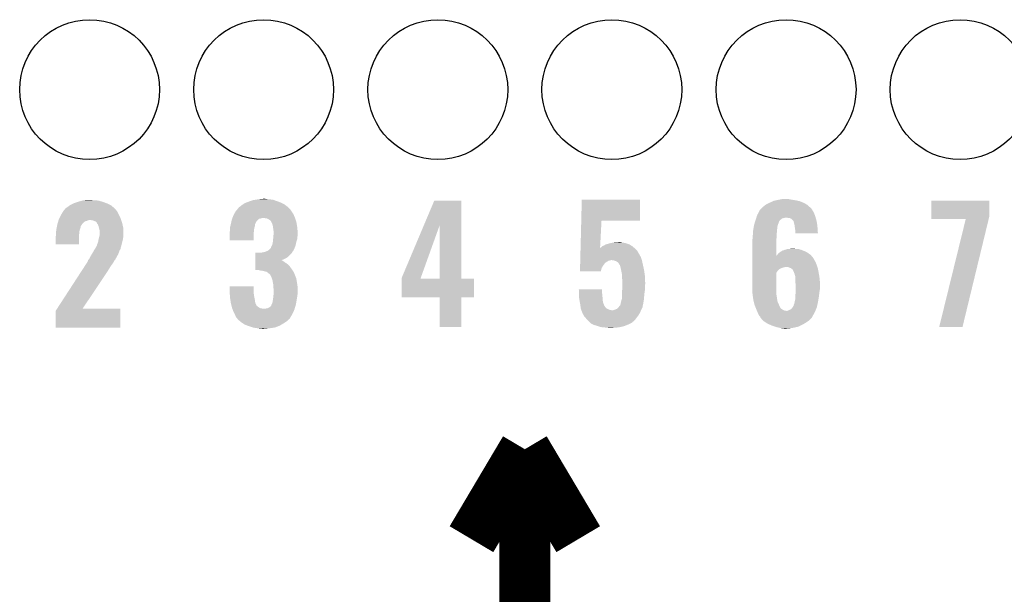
# Model space of a CAD drawing. Extents: x -0.05 to 0.95, y -0.15 to 1.54.
# Tile 23 of 45: x 0.28 to 0.61, y 0.74 to 0.94. Entities that reach past the tile are written whole.
import ezdxf

# ---------------------------------------------------------------- set-up
doc = ezdxf.new("R2010")
doc.units = 0
doc.layers.get('0').update_dxf_attribs({"linetype": 'CONTINUOUS'})
doc.layers.add('ACCEL_35_CLICK_V101_GTO', color=14, linetype='CONTINUOUS')
doc.layers.add('ACCEL_35_CLICK_V101_GTS', color=12, linetype='CONTINUOUS')

# ---------------------------------------------------------------- blocks, each defined once
blk = doc.blocks.new('ROUND_41')
blk.add_circle((0, 0), 0.0237)

msp = doc.modelspace()

# ---------------------------------------------------------------- linework, layer by layer
at = {"layer": 'ACCEL_35_CLICK_V101_GTO', "const_width": 0.0172}
for points in [[(0.3008, 0.5339), (0.45, 0.62), (0.45, 0.7915)], [(0.4319, 0.761), (0.45, 0.7915)], [(0.45, 0.7915), (0.4681, 0.761)]]:
    msp.add_lwpolyline(points, dxfattribs=at)
at = {"layer": 'ACCEL_35_CLICK_V101_GTO'}
for points in [[(0.2959, 0.8743), (0.2969, 0.8748), (0.3094, 0.8743), (0.3084, 0.8748)], [(0.2969, 0.8748), (0.2971, 0.8749), (0.3084, 0.8748), (0.30812, 0.8749)], [(0.2971, 0.8749), (0.2983, 0.8753), (0.30812, 0.8749), (0.307, 0.8753)], [(0.2983, 0.8753), (0.2986, 0.8754), (0.307, 0.8753), (0.30668, 0.8754)], [(0.2986, 0.8754), (0.29968, 0.8757), (0.30668, 0.8754), (0.3057, 0.8757)], [(0.29968, 0.8757), (0.3004, 0.8759), (0.3057, 0.8757), (0.3044, 0.8759)], [(0.3004, 0.8759), (0.3025, 0.876), (0.3034, 0.8759), (0.303, 0.876)], [(0.35425, 0.8744), (0.355, 0.8749), (0.3686, 0.8744), (0.36767, 0.8749)], [(0.355, 0.8749), (0.35552, 0.8751), (0.36767, 0.8749), (0.3673, 0.8751)], [(0.35552, 0.8751), (0.3563, 0.8754), (0.3673, 0.8751), (0.36646, 0.8754)], [(0.3563, 0.8754), (0.3577, 0.8759), (0.36646, 0.8754), (0.36506, 0.8759)], [(0.3577, 0.8759), (0.3589, 0.8761), (0.36506, 0.8759), (0.3645, 0.8761)], [(0.3589, 0.8761), (0.3595, 0.8762), (0.3645, 0.8761), (0.3633, 0.8762)], [(0.3595, 0.8762), (0.36045, 0.8763), (0.3633, 0.8762), (0.3623, 0.8763)], [(0.36045, 0.8763), (0.3614, 0.8764), (0.3623, 0.8763), (0.3619, 0.8764)], [(0.41575, 0.8674), (0.4193, 0.8758), (0.4285, 0.8674), (0.4285, 0.8758)], [(0.4193, 0.8758), (0.4193, 0.8758), (0.4285, 0.8758), (0.4193, 0.8758)], [(0.46913, 0.869), (0.4693, 0.8761), (0.489, 0.869), (0.489, 0.8761)], [(0.4693, 0.8761), (0.4693, 0.8761), (0.489, 0.8761), (0.4693, 0.8761)], [(0.5317, 0.8744), (0.5328, 0.875), (0.5457, 0.8744), (0.54459, 0.875)], [(0.5328, 0.875), (0.53307, 0.8751), (0.54459, 0.875), (0.5444, 0.8751)], [(0.53307, 0.8751), (0.5336, 0.8753), (0.5444, 0.8751), (0.54388, 0.8753)], [(0.5336, 0.8753), (0.5342, 0.8756), (0.54388, 0.8753), (0.5431, 0.8756)], [(0.5342, 0.8756), (0.5344, 0.8757), (0.5431, 0.8756), (0.54263, 0.8757)], [(0.5344, 0.8757), (0.5353, 0.8759), (0.54263, 0.8757), (0.5417, 0.8759)], [(0.5353, 0.8759), (0.5362, 0.8761), (0.5417, 0.8759), (0.5404, 0.8761)], [(0.5362, 0.8761), (0.5373, 0.8763), (0.5404, 0.8761), (0.5394, 0.8763)], [(0.5878, 0.8704), (0.5878, 0.8758), (0.6075, 0.8704), (0.6075, 0.8758)], [(0.5878, 0.8758), (0.5878, 0.8758), (0.6075, 0.8758), (0.5878, 0.8758)], [(0.2928, 0.8711), (0.29331, 0.8719), (0.3123, 0.8711), (0.3119, 0.8719)], [(0.29331, 0.8719), (0.2937, 0.8725), (0.3119, 0.8719), (0.31147, 0.8725)], [(0.2937, 0.8725), (0.2938, 0.8726), (0.31147, 0.8725), (0.3114, 0.8726)], [(0.2938, 0.8726), (0.2939, 0.8727), (0.3114, 0.8726), (0.3113, 0.8727)], [(0.2939, 0.8727), (0.2942, 0.8731), (0.3113, 0.8727), (0.3109, 0.8731)], [(0.2942, 0.8731), (0.2949, 0.8736), (0.3109, 0.8731), (0.31035, 0.8736)], [(0.2949, 0.8736), (0.29561, 0.8741), (0.31035, 0.8736), (0.3098, 0.8741)], [(0.29561, 0.8741), (0.2959, 0.8743), (0.3098, 0.8741), (0.3094, 0.8743)], [(0.35142, 0.8712), (0.3519, 0.8721), (0.3715, 0.8712), (0.3709, 0.8721)], [(0.3519, 0.8721), (0.35257, 0.8729), (0.3709, 0.8721), (0.3704, 0.8729)], [(0.35257, 0.8729), (0.35282, 0.8732), (0.3704, 0.8729), (0.37, 0.8732)], [(0.35282, 0.8732), (0.3529, 0.8733), (0.37, 0.8732), (0.36995, 0.8733)], [(0.3529, 0.8733), (0.35295, 0.8734), (0.36995, 0.8733), (0.3699, 0.8734)], [(0.35295, 0.8734), (0.353, 0.8735), (0.3699, 0.8734), (0.36977, 0.8735)], [(0.353, 0.8735), (0.3535, 0.8738), (0.36977, 0.8735), (0.36938, 0.8738)], [(0.3535, 0.8738), (0.3541, 0.8743), (0.36938, 0.8738), (0.36873, 0.8743)], [(0.3541, 0.8743), (0.35425, 0.8744), (0.36873, 0.8743), (0.3686, 0.8744)], [(0.5288, 0.8709), (0.52912, 0.8715), (0.54832, 0.8709), (0.5481, 0.8715)], [(0.52912, 0.8715), (0.5296, 0.8724), (0.5481, 0.8715), (0.5476, 0.8724)], [(0.5296, 0.8725), (0.5301, 0.873), (0.54753, 0.8725), (0.5472, 0.873)], [(0.5296, 0.8724), (0.5296, 0.8725), (0.5476, 0.8724), (0.54753, 0.8725)], [(0.5301, 0.873), (0.5306, 0.8735), (0.5472, 0.873), (0.5467, 0.8735)], [(0.5306, 0.8735), (0.5308, 0.8737), (0.5467, 0.8735), (0.54648, 0.8737)], [(0.5308, 0.8737), (0.5317, 0.8744), (0.54648, 0.8737), (0.5457, 0.8744)], [(0.29153, 0.868), (0.29166, 0.8684), (0.3, 0.868), (0.3004, 0.8684)], [(0.29166, 0.8684), (0.29178, 0.8688), (0.3004, 0.8684), (0.301, 0.8688)], [(0.29178, 0.8688), (0.29181, 0.8689), (0.301, 0.8688), (0.3015, 0.8689)], [(0.29181, 0.8689), (0.29187, 0.8691), (0.3015, 0.8689), (0.3019, 0.8691)], [(0.29187, 0.8691), (0.29191, 0.8692), (0.3019, 0.8691), (0.3024, 0.8692)], [(0.29191, 0.8692), (0.292, 0.8695), (0.31311, 0.8692), (0.31301, 0.8695)], [(0.292, 0.8695), (0.29215, 0.8698), (0.31301, 0.8695), (0.3129, 0.8698)], [(0.29215, 0.8698), (0.2927, 0.8709), (0.3129, 0.8698), (0.3124, 0.8709)], [(0.2927, 0.8709), (0.2928, 0.8711), (0.3124, 0.8709), (0.3123, 0.8711)], [(0.3037, 0.869), (0.3027, 0.8692), (0.31319, 0.869), (0.31311, 0.8692)], [(0.3044, 0.8687), (0.3037, 0.869), (0.31329, 0.8687), (0.31319, 0.869)], [(0.3047, 0.8684), (0.3044, 0.8687), (0.3134, 0.8684), (0.31329, 0.8687)], [(0.3049, 0.8682), (0.3047, 0.8684), (0.31345, 0.8682), (0.3134, 0.8684)], [(0.3049, 0.8681), (0.3049, 0.8682), (0.31347, 0.8681), (0.31345, 0.8682)], [(0.3052, 0.8677), (0.3049, 0.8681), (0.31356, 0.8677), (0.31347, 0.8681)], [(0.3503, 0.8678), (0.35036, 0.8681), (0.3585, 0.8678), (0.3587, 0.8681)], [(0.35036, 0.8681), (0.35041, 0.8683), (0.3587, 0.8681), (0.3588, 0.8683)], [(0.35041, 0.8683), (0.35043, 0.8684), (0.3588, 0.8683), (0.3588, 0.8684)], [(0.35043, 0.8684), (0.35054, 0.8689), (0.3588, 0.8684), (0.3591, 0.8689)], [(0.35054, 0.8689), (0.3506, 0.8692), (0.3591, 0.8689), (0.3595, 0.8692)], [(0.3506, 0.8692), (0.35074, 0.8696), (0.3595, 0.8692), (0.3599, 0.8696)], [(0.35074, 0.8696), (0.35078, 0.8697), (0.3599, 0.8696), (0.3604, 0.8697)], [(0.35078, 0.8697), (0.35085, 0.8699), (0.3604, 0.8697), (0.361, 0.8699)], [(0.35085, 0.8699), (0.35092, 0.8701), (0.37207, 0.8699), (0.372, 0.8701)], [(0.35085, 0.8699), (0.35085, 0.8699), (0.361, 0.8699), (0.3614, 0.8699)], [(0.35092, 0.8701), (0.3511, 0.8706), (0.372, 0.8701), (0.37177, 0.8706)], [(0.3511, 0.8706), (0.35142, 0.8712), (0.37177, 0.8706), (0.3715, 0.8712)], [(0.3626, 0.8697), (0.3614, 0.8699), (0.37213, 0.8697), (0.37207, 0.8699)], [(0.363, 0.8695), (0.3626, 0.8697), (0.3722, 0.8695), (0.37213, 0.8697)], [(0.3635, 0.8692), (0.363, 0.8695), (0.3723, 0.8692), (0.3722, 0.8695)], [(0.3639, 0.8688), (0.3635, 0.8692), (0.37243, 0.8688), (0.3723, 0.8692)], [(0.364, 0.8686), (0.3639, 0.8688), (0.3725, 0.8686), (0.37243, 0.8688)], [(0.3643, 0.868), (0.364, 0.8686), (0.37261, 0.868), (0.3725, 0.8686)], [(0.4689, 0.8598), (0.46913, 0.869), (0.47551, 0.8598), (0.476, 0.869)], [(0.46913, 0.869), (0.46913, 0.869), (0.476, 0.869), (0.489, 0.869)], [(0.5277, 0.8674), (0.52796, 0.8683), (0.53574, 0.8674), (0.5361, 0.8683)], [(0.52796, 0.8683), (0.52814, 0.8689), (0.5361, 0.8683), (0.5363, 0.8689)], [(0.52814, 0.8689), (0.52817, 0.869), (0.5363, 0.8689), (0.5365, 0.869)], [(0.52817, 0.869), (0.5282, 0.8691), (0.5365, 0.869), (0.53655, 0.8691)], [(0.5282, 0.8691), (0.52823, 0.8692), (0.53655, 0.8691), (0.5366, 0.8692)], [(0.52823, 0.8692), (0.5284, 0.8697), (0.5366, 0.8692), (0.5372, 0.8697)], [(0.5284, 0.8697), (0.52847, 0.8699), (0.5372, 0.8697), (0.5379, 0.8699)], [(0.52847, 0.8699), (0.5285, 0.87), (0.5379, 0.8699), (0.5384, 0.87)], [(0.5285, 0.87), (0.52863, 0.8704), (0.54861, 0.87), (0.5485, 0.8704)], [(0.52863, 0.8704), (0.5288, 0.8709), (0.5485, 0.8704), (0.54832, 0.8709)], [(0.5393, 0.8699), (0.5387, 0.87), (0.54864, 0.8699), (0.54861, 0.87)], [(0.5402, 0.8697), (0.5398, 0.8699), (0.5487, 0.8697), (0.54864, 0.8699)], [(0.5406, 0.8694), (0.5402, 0.8697), (0.54879, 0.8694), (0.5487, 0.8697)], [(0.541, 0.869), (0.5406, 0.8694), (0.5489, 0.869), (0.54879, 0.8694)], [(0.5411, 0.8689), (0.541, 0.869), (0.54892, 0.8689), (0.5489, 0.869)], [(0.5412, 0.8684), (0.5411, 0.8689), (0.54901, 0.8684), (0.54892, 0.8689)], [(0.5414, 0.8677), (0.5412, 0.8684), (0.54914, 0.8677), (0.54901, 0.8684)], [(0.5878, 0.8695), (0.5878, 0.8704), (0.60728, 0.8695), (0.6075, 0.8704)], [(0.5905, 0.8329), (0.5995, 0.8695), (0.5984, 0.8329), (0.60728, 0.8695)], [(0.291, 0.865), (0.29109, 0.8656), (0.29892, 0.865), (0.299, 0.8656)], [(0.291, 0.8648), (0.291, 0.865), (0.2989, 0.8648), (0.29892, 0.865)], [(0.291, 0.8639), (0.291, 0.8648), (0.2988, 0.8639), (0.2989, 0.8648)], [(0.29109, 0.8656), (0.29119, 0.8663), (0.299, 0.8656), (0.2992, 0.8663)], [(0.29119, 0.8663), (0.2912, 0.8664), (0.2992, 0.8663), (0.29924, 0.8664)], [(0.2912, 0.8664), (0.29128, 0.8668), (0.29924, 0.8664), (0.2994, 0.8668)], [(0.29128, 0.8668), (0.29134, 0.8671), (0.2994, 0.8668), (0.2994, 0.8671)], [(0.29134, 0.8671), (0.2915, 0.8679), (0.2994, 0.8671), (0.29993, 0.8679)], [(0.2915, 0.8679), (0.29153, 0.868), (0.29993, 0.8679), (0.3, 0.868)], [(0.3054, 0.8672), (0.3052, 0.8677), (0.31368, 0.8672), (0.31356, 0.8677)], [(0.30554, 0.8667), (0.3054, 0.8672), (0.3138, 0.8667), (0.31368, 0.8672)], [(0.3057, 0.8661), (0.30554, 0.8667), (0.31383, 0.8661), (0.3138, 0.8667)], [(0.3058, 0.8657), (0.3057, 0.8661), (0.31385, 0.8657), (0.31383, 0.8661)], [(0.3058, 0.8648), (0.3058, 0.8657), (0.3139, 0.8648), (0.31385, 0.8657)], [(0.3058, 0.864), (0.3058, 0.8648), (0.3139, 0.864), (0.3139, 0.8648)], [(0.3499, 0.8651), (0.34992, 0.8652), (0.35809, 0.8651), (0.3581, 0.8652)], [(0.3499, 0.8642), (0.3499, 0.8651), (0.358, 0.8642), (0.35809, 0.8651)], [(0.34992, 0.8652), (0.35, 0.8656), (0.3581, 0.8652), (0.35814, 0.8656)], [(0.35, 0.8666), (0.35002, 0.8667), (0.35828, 0.8666), (0.3583, 0.8667)], [(0.35, 0.8661), (0.35, 0.8666), (0.3582, 0.8661), (0.35828, 0.8666)], [(0.35, 0.8656), (0.35, 0.8661), (0.35814, 0.8656), (0.3582, 0.8661)], [(0.35002, 0.8667), (0.35018, 0.8673), (0.3583, 0.8667), (0.3585, 0.8673)], [(0.35018, 0.8673), (0.3503, 0.8678), (0.3585, 0.8673), (0.3585, 0.8678)], [(0.3645, 0.8674), (0.3643, 0.868), (0.37271, 0.8674), (0.37261, 0.868)], [(0.36458, 0.8669), (0.3645, 0.8674), (0.3728, 0.8669), (0.37271, 0.8674)], [(0.3647, 0.8661), (0.36458, 0.8669), (0.37288, 0.8661), (0.3728, 0.8669)], [(0.3648, 0.8654), (0.3647, 0.8661), (0.37295, 0.8654), (0.37288, 0.8661)], [(0.3648, 0.8649), (0.3648, 0.8654), (0.373, 0.8649), (0.37295, 0.8654)], [(0.3648, 0.8645), (0.3648, 0.8649), (0.373, 0.8645), (0.373, 0.8649)], [(0.4082, 0.8495), (0.41575, 0.8674), (0.41467, 0.8495), (0.4211, 0.8674)], [(0.4211, 0.8493), (0.4211, 0.8674), (0.4285, 0.8493), (0.4285, 0.8674)], [(0.52733, 0.8645), (0.52738, 0.8653), (0.5354, 0.8645), (0.5355, 0.8653)], [(0.52738, 0.8653), (0.5274, 0.8656), (0.5355, 0.8653), (0.5355, 0.8656)], [(0.5274, 0.8656), (0.52745, 0.8659), (0.5355, 0.8656), (0.5355, 0.8659)], [(0.52745, 0.8659), (0.52752, 0.8663), (0.5355, 0.8659), (0.5356, 0.8663)], [(0.52752, 0.8663), (0.52757, 0.8666), (0.5356, 0.8663), (0.5356, 0.8666)], [(0.52757, 0.8666), (0.52768, 0.8673), (0.5356, 0.8666), (0.5357, 0.8673)], [(0.52768, 0.8673), (0.5277, 0.8674), (0.5357, 0.8673), (0.53574, 0.8674)], [(0.54145, 0.8674), (0.5414, 0.8677), (0.5492, 0.8674), (0.54914, 0.8677)], [(0.5416, 0.8664), (0.54145, 0.8674), (0.54925, 0.8664), (0.5492, 0.8674)], [(0.5417, 0.8657), (0.5416, 0.8664), (0.54929, 0.8657), (0.54925, 0.8664)], [(0.5417, 0.8654), (0.5417, 0.8657), (0.5493, 0.8654), (0.54929, 0.8657)], [(0.5417, 0.8647), (0.5417, 0.8654), (0.5494, 0.8647), (0.5493, 0.8654)], [(0.2909, 0.8635), (0.291, 0.8639), (0.2988, 0.8635), (0.2988, 0.8639)], [(0.2909, 0.8609), (0.2909, 0.8635), (0.2988, 0.8609), (0.2988, 0.8635)], [(0.3051, 0.8612), (0.3053, 0.8618), (0.31334, 0.8612), (0.31348, 0.8618)], [(0.3053, 0.8618), (0.30532, 0.8619), (0.31348, 0.8618), (0.3135, 0.8619)], [(0.30532, 0.8619), (0.3054, 0.8624), (0.3135, 0.8619), (0.31364, 0.8624)], [(0.3054, 0.8624), (0.30545, 0.8626), (0.31364, 0.8624), (0.3137, 0.8626)], [(0.30545, 0.8626), (0.30562, 0.8633), (0.3137, 0.8626), (0.3138, 0.8633)], [(0.30562, 0.8633), (0.30578, 0.8639), (0.3138, 0.8633), (0.3139, 0.8639)], [(0.30578, 0.8639), (0.3058, 0.864), (0.3139, 0.8639), (0.3139, 0.864)], [(0.3499, 0.8623), (0.3499, 0.8642), (0.358, 0.8623), (0.358, 0.8642)], [(0.3645, 0.8614), (0.36453, 0.8617), (0.37244, 0.8614), (0.3725, 0.8617)], [(0.36453, 0.8617), (0.3646, 0.8623), (0.3725, 0.8617), (0.37268, 0.8623)], [(0.3646, 0.8623), (0.36464, 0.8627), (0.37268, 0.8623), (0.3728, 0.8627)], [(0.36464, 0.8627), (0.3647, 0.8633), (0.3728, 0.8627), (0.37287, 0.8633)], [(0.3647, 0.8633), (0.36473, 0.8636), (0.37287, 0.8633), (0.3729, 0.8636)], [(0.36473, 0.8636), (0.36478, 0.8643), (0.3729, 0.8636), (0.373, 0.8643)], [(0.36478, 0.8643), (0.3648, 0.8645), (0.373, 0.8643), (0.373, 0.8645)], [(0.4792, 0.8614), (0.4798, 0.8615), (0.4839, 0.8614), (0.4834, 0.8615)], [(0.4798, 0.8615), (0.4804, 0.8616), (0.4834, 0.8615), (0.4827, 0.8616)], [(0.4804, 0.8616), (0.4819, 0.8617), (0.4827, 0.8616), (0.4824, 0.8617)], [(0.4819, 0.8617), (0.4819, 0.8617), (0.4824, 0.8617), (0.4819, 0.8617)], [(0.5271, 0.8623), (0.52716, 0.8626), (0.5353, 0.8623), (0.5353, 0.8626)], [(0.5271, 0.8571), (0.5271, 0.8623), (0.5353, 0.8571), (0.5353, 0.8623)], [(0.52716, 0.8626), (0.5272, 0.8628), (0.5353, 0.8626), (0.53532, 0.8628)], [(0.5272, 0.8634), (0.52723, 0.8636), (0.53538, 0.8634), (0.5354, 0.8636)], [(0.5272, 0.8628), (0.5272, 0.8634), (0.53532, 0.8628), (0.53538, 0.8634)], [(0.52723, 0.8636), (0.5273, 0.864), (0.5354, 0.8636), (0.5354, 0.864)], [(0.5273, 0.864), (0.52733, 0.8645), (0.5354, 0.864), (0.5354, 0.8645)], [(0.3034, 0.858), (0.3039, 0.8589), (0.31225, 0.858), (0.3126, 0.8589)], [(0.3039, 0.8589), (0.30421, 0.8594), (0.3126, 0.8589), (0.3129, 0.8594)], [(0.30421, 0.8594), (0.3044, 0.8597), (0.3129, 0.8594), (0.31296, 0.8597)], [(0.3044, 0.8597), (0.30451, 0.8599), (0.31296, 0.8597), (0.313, 0.8599)], [(0.30451, 0.8599), (0.30463, 0.8601), (0.313, 0.8599), (0.3131, 0.8601)], [(0.30463, 0.8601), (0.30469, 0.8602), (0.3131, 0.8601), (0.3131, 0.8602)], [(0.30469, 0.8602), (0.3048, 0.8604), (0.3131, 0.8602), (0.31315, 0.8604)], [(0.3048, 0.8604), (0.3049, 0.8605), (0.31315, 0.8604), (0.31317, 0.8605)], [(0.3049, 0.8608), (0.3051, 0.8612), (0.31324, 0.8608), (0.31334, 0.8612)], [(0.3049, 0.8605), (0.3049, 0.8608), (0.31317, 0.8605), (0.31324, 0.8608)], [(0.3586, 0.8578), (0.3586, 0.8581), (0.3708, 0.8578), (0.37102, 0.8581)], [(0.3604, 0.8581), (0.3609, 0.8582), (0.37102, 0.8581), (0.3711, 0.8582)], [(0.3609, 0.8582), (0.3615, 0.8583), (0.3711, 0.8582), (0.37115, 0.8583)], [(0.3615, 0.8583), (0.3624, 0.8586), (0.37115, 0.8583), (0.3713, 0.8586)], [(0.3624, 0.8586), (0.3627, 0.8587), (0.3714, 0.8586), (0.37145, 0.8587)], [(0.3624, 0.8586), (0.3624, 0.8586), (0.3713, 0.8586), (0.3714, 0.8586)], [(0.3627, 0.8587), (0.3633, 0.8591), (0.37145, 0.8587), (0.37165, 0.8591)], [(0.3633, 0.8591), (0.3637, 0.8596), (0.37165, 0.8591), (0.3719, 0.8596)], [(0.3638, 0.8596), (0.3639, 0.8598), (0.3719, 0.8596), (0.37197, 0.8598)], [(0.3639, 0.8598), (0.364, 0.8602), (0.37197, 0.8598), (0.37212, 0.8602)], [(0.364, 0.8602), (0.3643, 0.8607), (0.37212, 0.8602), (0.3723, 0.8607)], [(0.3643, 0.8607), (0.3645, 0.8614), (0.3723, 0.8607), (0.37244, 0.8614)], [(0.46885, 0.8579), (0.46886, 0.8581), (0.4886, 0.8579), (0.4885, 0.8581)], [(0.46886, 0.8581), (0.46887, 0.8588), (0.4885, 0.8581), (0.4881, 0.8588)], [(0.46887, 0.8588), (0.46889, 0.8593), (0.4881, 0.8588), (0.4876, 0.8593)], [(0.46889, 0.8593), (0.4689, 0.8597), (0.4876, 0.8593), (0.48715, 0.8597)], [(0.4689, 0.8597), (0.4689, 0.8598), (0.4755, 0.8597), (0.4757, 0.8598)], [(0.4755, 0.8597), (0.47551, 0.8598), (0.48715, 0.8597), (0.48704, 0.8598)], [(0.4757, 0.8598), (0.4761, 0.8601), (0.48704, 0.8598), (0.48671, 0.8601)], [(0.4761, 0.8601), (0.4762, 0.8602), (0.48671, 0.8601), (0.4866, 0.8602)], [(0.4762, 0.8602), (0.4764, 0.8604), (0.4866, 0.8602), (0.48629, 0.8604)], [(0.4764, 0.8604), (0.4769, 0.8606), (0.48629, 0.8604), (0.48597, 0.8606)], [(0.4769, 0.8606), (0.4774, 0.8609), (0.48597, 0.8606), (0.4855, 0.8609)], [(0.4774, 0.8609), (0.478, 0.8611), (0.4855, 0.8609), (0.48495, 0.8611)], [(0.4781, 0.8611), (0.4787, 0.8613), (0.48495, 0.8611), (0.4844, 0.8613)], [(0.4787, 0.8613), (0.4792, 0.8614), (0.4844, 0.8613), (0.4839, 0.8614)], [(0.5358, 0.8577), (0.53627, 0.8581), (0.54645, 0.8577), (0.5459, 0.8581)], [(0.53627, 0.8581), (0.5365, 0.8583), (0.5459, 0.8581), (0.5455, 0.8583)], [(0.5365, 0.8583), (0.53717, 0.8587), (0.5455, 0.8583), (0.5447, 0.8587)], [(0.53717, 0.8587), (0.5375, 0.8589), (0.5447, 0.8587), (0.5442, 0.8589)], [(0.5377, 0.8589), (0.5381, 0.8591), (0.5442, 0.8589), (0.5437, 0.8591)], [(0.5381, 0.8591), (0.5385, 0.8592), (0.5437, 0.8591), (0.54333, 0.8592)], [(0.5385, 0.8592), (0.5391, 0.8594), (0.54333, 0.8592), (0.5426, 0.8594)], [(0.5397, 0.8594), (0.541, 0.8595), (0.5417, 0.8594), (0.5414, 0.8595)], [(0.541, 0.8595), (0.541, 0.8595), (0.5414, 0.8595), (0.541, 0.8595)], [(0.3013, 0.8544), (0.30166, 0.855), (0.3102, 0.8544), (0.3106, 0.855)], [(0.30166, 0.855), (0.3019, 0.8554), (0.3106, 0.855), (0.3108, 0.8554)], [(0.3019, 0.8556), (0.3022, 0.8559), (0.3109, 0.8556), (0.3112, 0.8559)], [(0.3019, 0.8554), (0.3019, 0.8556), (0.3108, 0.8554), (0.3109, 0.8556)], [(0.3022, 0.8559), (0.30235, 0.8562), (0.3112, 0.8559), (0.3113, 0.8562)], [(0.30235, 0.8562), (0.3024, 0.8563), (0.3113, 0.8562), (0.3114, 0.8563)], [(0.3024, 0.8563), (0.3025, 0.8565), (0.3114, 0.8563), (0.31151, 0.8565)], [(0.3025, 0.8565), (0.3029, 0.8572), (0.31151, 0.8565), (0.31188, 0.8572)], [(0.3029, 0.8572), (0.30315, 0.8576), (0.31188, 0.8572), (0.3121, 0.8576)], [(0.30315, 0.8576), (0.3034, 0.858), (0.3121, 0.8576), (0.31225, 0.858)], [(0.3586, 0.8568), (0.3586, 0.8578), (0.3698, 0.8568), (0.3708, 0.8578)], [(0.3586, 0.8563), (0.3586, 0.8568), (0.3691, 0.8563), (0.3698, 0.8568)], [(0.3586, 0.8559), (0.3586, 0.8563), (0.3683, 0.8559), (0.3691, 0.8563)], [(0.3586, 0.8556), (0.3586, 0.8559), (0.3675, 0.8556), (0.3683, 0.8559)], [(0.3586, 0.8555), (0.3586, 0.8556), (0.3677, 0.8555), (0.3675, 0.8556)], [(0.3586, 0.8551), (0.3586, 0.8555), (0.3683, 0.8551), (0.3677, 0.8555)], [(0.3586, 0.8548), (0.3586, 0.8551), (0.3687, 0.8548), (0.3683, 0.8551)], [(0.3586, 0.8545), (0.3586, 0.8548), (0.3692, 0.8545), (0.3687, 0.8548)], [(0.46877, 0.8547), (0.46878, 0.8551), (0.4773, 0.8547), (0.4779, 0.8551)], [(0.46878, 0.8551), (0.46879, 0.8554), (0.4779, 0.8551), (0.4784, 0.8554)], [(0.46879, 0.8556), (0.46882, 0.8567), (0.48967, 0.8556), (0.4893, 0.8567)], [(0.46879, 0.8555), (0.46879, 0.8556), (0.4789, 0.8555), (0.4793, 0.8556)], [(0.46879, 0.8554), (0.46879, 0.8555), (0.4784, 0.8554), (0.4789, 0.8555)], [(0.46882, 0.8567), (0.46884, 0.8574), (0.4893, 0.8567), (0.4889, 0.8574)], [(0.46884, 0.8574), (0.46885, 0.8579), (0.4889, 0.8574), (0.4886, 0.8579)], [(0.4801, 0.8555), (0.4794, 0.8556), (0.4897, 0.8555), (0.48967, 0.8556)], [(0.4808, 0.8553), (0.4801, 0.8555), (0.48975, 0.8553), (0.4897, 0.8555)], [(0.4813, 0.855), (0.4808, 0.8553), (0.48982, 0.855), (0.48975, 0.8553)], [(0.4817, 0.8547), (0.4813, 0.855), (0.48988, 0.8547), (0.48982, 0.855)], [(0.5271, 0.8562), (0.5271, 0.8571), (0.5479, 0.8562), (0.54716, 0.8571)], [(0.5271, 0.8556), (0.5271, 0.8562), (0.5482, 0.8556), (0.5479, 0.8562)], [(0.5271, 0.8549), (0.5271, 0.8556), (0.5486, 0.8549), (0.5482, 0.8556)], [(0.5271, 0.8539), (0.5271, 0.8549), (0.549, 0.8539), (0.5486, 0.8549)], [(0.5353, 0.8571), (0.5355, 0.8572), (0.54716, 0.8571), (0.54708, 0.8572)], [(0.5355, 0.8572), (0.53556, 0.8573), (0.54708, 0.8572), (0.547, 0.8573)], [(0.53556, 0.8573), (0.5358, 0.8577), (0.547, 0.8573), (0.54645, 0.8577)], [(0.29135, 0.8391), (0.29941, 0.8515), (0.3, 0.8391), (0.3083, 0.8515)], [(0.29941, 0.8515), (0.30013, 0.8526), (0.3083, 0.8515), (0.309, 0.8526)], [(0.30013, 0.8526), (0.30078, 0.8536), (0.309, 0.8526), (0.3096, 0.8536)], [(0.30078, 0.8536), (0.3013, 0.8544), (0.3096, 0.8536), (0.3102, 0.8544)], [(0.3586, 0.8541), (0.3586, 0.8545), (0.3697, 0.8541), (0.3692, 0.8545)], [(0.3586, 0.8536), (0.3586, 0.8541), (0.3702, 0.8536), (0.3697, 0.8541)], [(0.3586, 0.8522), (0.3586, 0.8536), (0.3712, 0.8522), (0.3702, 0.8536)], [(0.36, 0.8521), (0.3599, 0.8522), (0.37126, 0.8521), (0.3712, 0.8522)], [(0.361, 0.852), (0.3601, 0.8521), (0.37133, 0.852), (0.37126, 0.8521)], [(0.3618, 0.8518), (0.361, 0.852), (0.37145, 0.8518), (0.37133, 0.852)], [(0.3625, 0.8516), (0.3618, 0.8518), (0.37157, 0.8516), (0.37145, 0.8518)], [(0.36275, 0.8514), (0.3625, 0.8516), (0.3717, 0.8514), (0.37157, 0.8516)], [(0.4687, 0.8518), (0.46871, 0.8524), (0.4758, 0.8518), (0.4759, 0.8524)], [(0.46871, 0.8524), (0.46873, 0.853), (0.4759, 0.8524), (0.4761, 0.853)], [(0.46873, 0.853), (0.46875, 0.854), (0.4761, 0.853), (0.4767, 0.854)], [(0.46875, 0.854), (0.46877, 0.8547), (0.4767, 0.854), (0.4773, 0.8547)], [(0.4819, 0.8543), (0.4817, 0.8547), (0.48998, 0.8543), (0.48988, 0.8547)], [(0.48197, 0.8542), (0.4819, 0.8543), (0.49, 0.8542), (0.48998, 0.8543)], [(0.4821, 0.854), (0.48197, 0.8542), (0.49004, 0.854), (0.49, 0.8542)], [(0.4823, 0.8538), (0.4821, 0.854), (0.49009, 0.8538), (0.49004, 0.854)], [(0.4823, 0.8537), (0.4823, 0.8538), (0.49011, 0.8537), (0.49009, 0.8538)], [(0.4825, 0.8529), (0.4823, 0.8537), (0.49029, 0.8529), (0.49011, 0.8537)], [(0.4826, 0.8524), (0.4825, 0.8529), (0.4904, 0.8524), (0.49029, 0.8529)], [(0.4827, 0.8519), (0.4826, 0.8524), (0.49047, 0.8519), (0.4904, 0.8524)], [(0.4829, 0.851), (0.4827, 0.8519), (0.49061, 0.851), (0.49047, 0.8519)], [(0.5271, 0.8533), (0.5271, 0.8539), (0.54918, 0.8533), (0.549, 0.8539)], [(0.5271, 0.8532), (0.5271, 0.8533), (0.538, 0.8532), (0.5385, 0.8533)], [(0.5271, 0.853), (0.5271, 0.8532), (0.5373, 0.853), (0.538, 0.8532)], [(0.5271, 0.8527), (0.5271, 0.853), (0.5366, 0.8527), (0.5373, 0.853)], [(0.5271, 0.8526), (0.5271, 0.8527), (0.5364, 0.8526), (0.5366, 0.8527)], [(0.5271, 0.8519), (0.5271, 0.8526), (0.5357, 0.8519), (0.5364, 0.8526)], [(0.5271, 0.8513), (0.5271, 0.8519), (0.5353, 0.8513), (0.5357, 0.8519)], [(0.5396, 0.8531), (0.5392, 0.8533), (0.54925, 0.8531), (0.54918, 0.8533)], [(0.5402, 0.8529), (0.5396, 0.8531), (0.54931, 0.8529), (0.54925, 0.8531)], [(0.54058, 0.8526), (0.5402, 0.8529), (0.5494, 0.8526), (0.54931, 0.8529)], [(0.5407, 0.8525), (0.54058, 0.8526), (0.54942, 0.8525), (0.5494, 0.8526)], [(0.5408, 0.8524), (0.5407, 0.8525), (0.54944, 0.8524), (0.54942, 0.8525)], [(0.5412, 0.8516), (0.5408, 0.8524), (0.54959, 0.8516), (0.54944, 0.8524)], [(0.54143, 0.851), (0.5412, 0.8516), (0.5497, 0.851), (0.54959, 0.8516)], [(0.363, 0.8512), (0.36275, 0.8514), (0.37178, 0.8512), (0.3717, 0.8514)], [(0.3634, 0.8509), (0.363, 0.8512), (0.3719, 0.8509), (0.37178, 0.8512)], [(0.3636, 0.8507), (0.3634, 0.8509), (0.37198, 0.8507), (0.3719, 0.8509)], [(0.3637, 0.8505), (0.3636, 0.8507), (0.37206, 0.8505), (0.37198, 0.8507)], [(0.3638, 0.8504), (0.3637, 0.8505), (0.3721, 0.8504), (0.37206, 0.8505)], [(0.3641, 0.8497), (0.3638, 0.8504), (0.37238, 0.8497), (0.3721, 0.8504)], [(0.36421, 0.8494), (0.3641, 0.8497), (0.3725, 0.8494), (0.37238, 0.8497)], [(0.3644, 0.8489), (0.36421, 0.8494), (0.37258, 0.8489), (0.3725, 0.8494)], [(0.36452, 0.8482), (0.3644, 0.8489), (0.3727, 0.8482), (0.37258, 0.8489)], [(0.3647, 0.8472), (0.36452, 0.8482), (0.37285, 0.8472), (0.3727, 0.8482)], [(0.4082, 0.8493), (0.4082, 0.8495), (0.4146, 0.8493), (0.41467, 0.8495)], [(0.4082, 0.843), (0.4082, 0.8493), (0.4328, 0.843), (0.4328, 0.8493)], [(0.4082, 0.8493), (0.4082, 0.8493), (0.4328, 0.8493), (0.4285, 0.8493)], [(0.4082, 0.8493), (0.4082, 0.8493), (0.4211, 0.8493), (0.4146, 0.8493)], [(0.4829, 0.8504), (0.4829, 0.851), (0.4907, 0.8504), (0.49061, 0.851)], [(0.4829, 0.85), (0.4829, 0.8504), (0.49072, 0.85), (0.4907, 0.8504)], [(0.483, 0.8492), (0.4829, 0.85), (0.49075, 0.8492), (0.49072, 0.85)], [(0.483, 0.8482), (0.483, 0.8492), (0.4908, 0.8482), (0.49075, 0.8492)], [(0.483, 0.8474), (0.483, 0.8482), (0.4908, 0.8474), (0.4908, 0.8482)], [(0.5271, 0.8464), (0.5271, 0.8513), (0.5353, 0.8464), (0.5353, 0.8513)], [(0.5415, 0.8508), (0.54143, 0.851), (0.54973, 0.8508), (0.5497, 0.851)], [(0.5416, 0.8504), (0.5415, 0.8508), (0.5498, 0.8504), (0.54973, 0.8508)], [(0.5417, 0.8502), (0.5416, 0.8504), (0.54983, 0.8502), (0.5498, 0.8504)], [(0.5417, 0.8492), (0.5417, 0.8502), (0.55, 0.8492), (0.54983, 0.8502)], [(0.5417, 0.8487), (0.5417, 0.8492), (0.55002, 0.8487), (0.55, 0.8492)], [(0.5418, 0.8474), (0.5417, 0.8487), (0.55009, 0.8474), (0.55002, 0.8487)], [(0.3499, 0.8452), (0.3499, 0.8467), (0.358, 0.8452), (0.358, 0.8467)], [(0.3499, 0.8467), (0.3499, 0.8467), (0.358, 0.8467), (0.3499, 0.8467)], [(0.34992, 0.8447), (0.3499, 0.8452), (0.358, 0.8447), (0.358, 0.8452)], [(0.3647, 0.8469), (0.3647, 0.8472), (0.3729, 0.8469), (0.37285, 0.8472)], [(0.3647, 0.8464), (0.3647, 0.8469), (0.37293, 0.8464), (0.3729, 0.8469)], [(0.3648, 0.8458), (0.3647, 0.8464), (0.37297, 0.8458), (0.37293, 0.8464)], [(0.3648, 0.8454), (0.3648, 0.8458), (0.373, 0.8454), (0.37297, 0.8458)], [(0.3648, 0.8444), (0.3648, 0.8454), (0.373, 0.8444), (0.373, 0.8454)], [(0.46838, 0.8444), (0.4683, 0.8457), (0.4762, 0.8444), (0.4762, 0.8457)], [(0.4683, 0.8457), (0.4683, 0.8457), (0.4762, 0.8457), (0.4683, 0.8457)], [(0.4829, 0.8446), (0.48298, 0.8453), (0.4906, 0.8446), (0.4907, 0.8453)], [(0.48298, 0.8453), (0.483, 0.8455), (0.4907, 0.8453), (0.4907, 0.8455)], [(0.483, 0.8464), (0.483, 0.8474), (0.4907, 0.8464), (0.4908, 0.8474)], [(0.483, 0.8455), (0.483, 0.8464), (0.4907, 0.8455), (0.4907, 0.8464)], [(0.5272, 0.8441), (0.5271, 0.8464), (0.5353, 0.8441), (0.5353, 0.8464)], [(0.5418, 0.8472), (0.5418, 0.8474), (0.5501, 0.8472), (0.55009, 0.8474)], [(0.5418, 0.846), (0.5418, 0.8472), (0.5501, 0.846), (0.5501, 0.8472)], [(0.5418, 0.8448), (0.5418, 0.846), (0.5499, 0.8448), (0.5501, 0.846)], [(0.5418, 0.8444), (0.5418, 0.8448), (0.54985, 0.8444), (0.5499, 0.8448)], [(0.34995, 0.8441), (0.34992, 0.8447), (0.3581, 0.8441), (0.358, 0.8447)], [(0.34998, 0.8434), (0.34995, 0.8441), (0.3582, 0.8434), (0.3581, 0.8441)], [(0.35, 0.843), (0.34998, 0.8434), (0.35828, 0.843), (0.3582, 0.8434)], [(0.35019, 0.8418), (0.35, 0.843), (0.3585, 0.8418), (0.35828, 0.843)], [(0.3503, 0.8411), (0.35019, 0.8418), (0.3586, 0.8411), (0.3585, 0.8418)], [(0.3644, 0.8412), (0.3645, 0.8417), (0.37247, 0.8412), (0.37256, 0.8417)], [(0.3645, 0.8417), (0.36453, 0.8419), (0.37256, 0.8417), (0.3726, 0.8419)], [(0.36453, 0.8419), (0.3646, 0.8423), (0.3726, 0.8419), (0.37266, 0.8423)], [(0.3646, 0.8423), (0.3647, 0.8432), (0.37266, 0.8423), (0.3728, 0.8432)], [(0.3647, 0.8432), (0.36478, 0.8439), (0.3728, 0.8432), (0.3729, 0.8439)], [(0.36478, 0.8439), (0.3648, 0.8441), (0.3729, 0.8439), (0.37294, 0.8441)], [(0.3648, 0.8441), (0.3648, 0.8444), (0.37294, 0.8441), (0.373, 0.8444)], [(0.4211, 0.8329), (0.4211, 0.843), (0.4285, 0.8329), (0.4285, 0.843)], [(0.4211, 0.843), (0.4211, 0.843), (0.4285, 0.843), (0.4328, 0.843)], [(0.4684, 0.8441), (0.46838, 0.8444), (0.47624, 0.8441), (0.4762, 0.8444)], [(0.4684, 0.8436), (0.4684, 0.8441), (0.4763, 0.8436), (0.47624, 0.8441)], [(0.4684, 0.8428), (0.4684, 0.8436), (0.47635, 0.8428), (0.4763, 0.8436)], [(0.46854, 0.8419), (0.4684, 0.8428), (0.4764, 0.8419), (0.47635, 0.8428)], [(0.4686, 0.8415), (0.46854, 0.8419), (0.47649, 0.8415), (0.4764, 0.8419)], [(0.4687, 0.841), (0.4686, 0.8415), (0.4766, 0.841), (0.47649, 0.8415)], [(0.48254, 0.8411), (0.4826, 0.8414), (0.4902, 0.8411), (0.49024, 0.8414)], [(0.4826, 0.8414), (0.4829, 0.8425), (0.49024, 0.8414), (0.4904, 0.8425)], [(0.4829, 0.8439), (0.4829, 0.8446), (0.4905, 0.8439), (0.4906, 0.8446)], [(0.4829, 0.8425), (0.4829, 0.8439), (0.4904, 0.8425), (0.4905, 0.8439)], [(0.52723, 0.8439), (0.5272, 0.8441), (0.5353, 0.8439), (0.5353, 0.8441)], [(0.52727, 0.8436), (0.52723, 0.8439), (0.5354, 0.8436), (0.5353, 0.8439)], [(0.52741, 0.8426), (0.52727, 0.8436), (0.5355, 0.8426), (0.5354, 0.8436)], [(0.5275, 0.842), (0.52741, 0.8426), (0.53561, 0.842), (0.5355, 0.8426)], [(0.52763, 0.8415), (0.5275, 0.842), (0.5357, 0.8415), (0.53561, 0.842)], [(0.5279, 0.8404), (0.52763, 0.8415), (0.5362, 0.8404), (0.5357, 0.8415)], [(0.5414, 0.8409), (0.54148, 0.8414), (0.54929, 0.8409), (0.5494, 0.8414)], [(0.54148, 0.8414), (0.5415, 0.8415), (0.5494, 0.8414), (0.54942, 0.8415)], [(0.5415, 0.8415), (0.5417, 0.8424), (0.54942, 0.8415), (0.54957, 0.8424)], [(0.5417, 0.8433), (0.5418, 0.8444), (0.54971, 0.8433), (0.54985, 0.8444)], [(0.5417, 0.8432), (0.5417, 0.8433), (0.5497, 0.8432), (0.54971, 0.8433)], [(0.5417, 0.8424), (0.5417, 0.8432), (0.54957, 0.8424), (0.5497, 0.8432)], [(0.2909, 0.8384), (0.29135, 0.8391), (0.3128, 0.8384), (0.3128, 0.8391)], [(0.2909, 0.8327), (0.2909, 0.8384), (0.3128, 0.8327), (0.3128, 0.8384)], [(0.29135, 0.8391), (0.29135, 0.8391), (0.3128, 0.8391), (0.3, 0.8391)], [(0.35044, 0.8405), (0.3503, 0.8411), (0.3589, 0.8405), (0.3586, 0.8411)], [(0.35046, 0.8404), (0.35044, 0.8405), (0.3589, 0.8404), (0.3589, 0.8405)], [(0.35051, 0.8402), (0.35046, 0.8404), (0.359, 0.8402), (0.3589, 0.8404)], [(0.35054, 0.8401), (0.35051, 0.8402), (0.3592, 0.8401), (0.359, 0.8402)], [(0.35061, 0.8398), (0.35054, 0.8401), (0.3595, 0.8398), (0.3592, 0.8401)], [(0.35068, 0.8395), (0.35061, 0.8398), (0.3599, 0.8395), (0.3595, 0.8398)], [(0.3507, 0.8394), (0.35068, 0.8395), (0.3601, 0.8394), (0.3599, 0.8395)], [(0.35074, 0.8393), (0.3507, 0.8394), (0.3603, 0.8393), (0.3601, 0.8394)], [(0.35082, 0.8391), (0.35074, 0.8393), (0.3615, 0.8391), (0.3603, 0.8393)], [(0.35097, 0.8387), (0.35082, 0.8391), (0.3718, 0.8387), (0.37193, 0.8391)], [(0.3512, 0.8381), (0.35097, 0.8387), (0.37152, 0.8381), (0.3718, 0.8387)], [(0.35165, 0.8372), (0.3512, 0.8381), (0.3711, 0.8372), (0.37152, 0.8381)], [(0.3619, 0.8391), (0.3622, 0.8392), (0.37193, 0.8391), (0.37196, 0.8392)], [(0.3626, 0.8392), (0.363, 0.8394), (0.37196, 0.8392), (0.37202, 0.8394)], [(0.363, 0.8394), (0.3635, 0.8397), (0.37202, 0.8394), (0.37211, 0.8397)], [(0.3635, 0.8397), (0.3639, 0.84), (0.37211, 0.8397), (0.37221, 0.84)], [(0.3639, 0.84), (0.36402, 0.8403), (0.37221, 0.84), (0.3723, 0.8403)], [(0.36402, 0.8403), (0.3641, 0.8405), (0.3723, 0.8403), (0.37234, 0.8405)], [(0.3641, 0.8406), (0.3642, 0.8407), (0.37236, 0.8406), (0.37238, 0.8407)], [(0.3641, 0.8405), (0.3641, 0.8406), (0.37234, 0.8405), (0.37236, 0.8406)], [(0.3642, 0.8407), (0.3644, 0.8412), (0.37238, 0.8407), (0.37247, 0.8412)], [(0.4688, 0.8405), (0.4687, 0.841), (0.47681, 0.8405), (0.4766, 0.841)], [(0.46882, 0.8403), (0.4688, 0.8405), (0.4769, 0.8403), (0.47681, 0.8405)], [(0.46884, 0.8402), (0.46882, 0.8403), (0.4769, 0.8402), (0.4769, 0.8403)], [(0.46886, 0.84), (0.46884, 0.8402), (0.477, 0.84), (0.4769, 0.8402)], [(0.46889, 0.8398), (0.46886, 0.84), (0.4772, 0.8398), (0.477, 0.84)], [(0.4689, 0.8397), (0.46889, 0.8398), (0.47728, 0.8397), (0.4772, 0.8398)], [(0.46894, 0.8394), (0.4689, 0.8397), (0.4775, 0.8394), (0.47728, 0.8397)], [(0.46899, 0.8391), (0.46894, 0.8394), (0.4779, 0.8391), (0.4775, 0.8394)], [(0.469, 0.839), (0.46899, 0.8391), (0.47815, 0.839), (0.4779, 0.8391)], [(0.4692, 0.8387), (0.469, 0.839), (0.4789, 0.8387), (0.47815, 0.839)], [(0.4692, 0.8386), (0.4692, 0.8387), (0.4796, 0.8386), (0.4789, 0.8387)], [(0.4692, 0.8385), (0.4692, 0.8386), (0.48936, 0.8385), (0.4894, 0.8386)], [(0.46944, 0.8379), (0.4692, 0.8385), (0.4891, 0.8379), (0.48936, 0.8385)], [(0.4799, 0.8386), (0.4805, 0.8388), (0.4894, 0.8386), (0.4895, 0.8388)], [(0.4805, 0.8388), (0.4813, 0.8391), (0.4895, 0.8388), (0.48965, 0.8391)], [(0.4813, 0.8391), (0.4818, 0.8396), (0.48965, 0.8391), (0.4899, 0.8396)], [(0.4818, 0.8396), (0.4819, 0.8397), (0.4899, 0.8396), (0.4899, 0.8397)], [(0.4819, 0.8398), (0.4822, 0.8401), (0.4899, 0.8398), (0.48997, 0.8401)], [(0.4819, 0.8397), (0.4819, 0.8398), (0.4899, 0.8397), (0.4899, 0.8398)], [(0.4822, 0.8401), (0.4824, 0.8404), (0.48997, 0.8401), (0.49004, 0.8404)], [(0.4824, 0.8404), (0.48254, 0.8411), (0.49004, 0.8404), (0.4902, 0.8411)], [(0.5283, 0.8394), (0.5279, 0.8404), (0.5367, 0.8394), (0.5362, 0.8404)], [(0.52846, 0.839), (0.5283, 0.8394), (0.5371, 0.839), (0.5367, 0.8394)], [(0.5285, 0.8389), (0.52846, 0.839), (0.53727, 0.8389), (0.5371, 0.839)], [(0.52858, 0.8387), (0.5285, 0.8389), (0.5376, 0.8387), (0.53727, 0.8389)], [(0.52867, 0.8385), (0.52858, 0.8387), (0.5381, 0.8385), (0.5376, 0.8387)], [(0.52871, 0.8384), (0.52867, 0.8385), (0.5387, 0.8384), (0.5381, 0.8385)], [(0.52892, 0.8379), (0.52871, 0.8384), (0.5483, 0.8379), (0.54851, 0.8384)], [(0.539, 0.8384), (0.5392, 0.8385), (0.54851, 0.8384), (0.54855, 0.8385)], [(0.5392, 0.8385), (0.5397, 0.8387), (0.54855, 0.8385), (0.54863, 0.8387)], [(0.5397, 0.8387), (0.5401, 0.8389), (0.54863, 0.8387), (0.54871, 0.8389)], [(0.5401, 0.8389), (0.5405, 0.8392), (0.54871, 0.8389), (0.54884, 0.8392)], [(0.5405, 0.8392), (0.5408, 0.8396), (0.54884, 0.8392), (0.549, 0.8396)], [(0.5408, 0.8396), (0.5412, 0.8402), (0.549, 0.8396), (0.54913, 0.8402)], [(0.5412, 0.8405), (0.5414, 0.8409), (0.5492, 0.8405), (0.54929, 0.8409)], [(0.5412, 0.8402), (0.5412, 0.8405), (0.54913, 0.8402), (0.5492, 0.8405)], [(0.3517, 0.8371), (0.35165, 0.8372), (0.37104, 0.8371), (0.3711, 0.8372)], [(0.3521, 0.8362), (0.3517, 0.8371), (0.3705, 0.8362), (0.37104, 0.8371)], [(0.3525, 0.8358), (0.3521, 0.8362), (0.37026, 0.8358), (0.3705, 0.8362)], [(0.3525, 0.8357), (0.3525, 0.8358), (0.3702, 0.8357), (0.37026, 0.8358)], [(0.35261, 0.8356), (0.3525, 0.8357), (0.37, 0.8356), (0.3702, 0.8357)], [(0.35305, 0.8352), (0.35261, 0.8356), (0.3697, 0.8352), (0.37, 0.8356)], [(0.35359, 0.8347), (0.35305, 0.8352), (0.369, 0.8347), (0.3697, 0.8352)], [(0.4696, 0.8375), (0.46944, 0.8379), (0.48888, 0.8375), (0.4891, 0.8379)], [(0.46988, 0.837), (0.4696, 0.8375), (0.4886, 0.837), (0.48888, 0.8375)], [(0.4701, 0.8366), (0.46988, 0.837), (0.4883, 0.8366), (0.4886, 0.837)], [(0.47044, 0.8362), (0.4701, 0.8366), (0.488, 0.8362), (0.4883, 0.8366)], [(0.4707, 0.8359), (0.47044, 0.8362), (0.48777, 0.8359), (0.488, 0.8362)], [(0.4712, 0.8353), (0.4707, 0.8359), (0.4873, 0.8353), (0.48777, 0.8359)], [(0.472, 0.8345), (0.4712, 0.8353), (0.4864, 0.8345), (0.4873, 0.8353)], [(0.529, 0.8377), (0.52892, 0.8379), (0.54819, 0.8377), (0.5483, 0.8379)], [(0.5294, 0.8369), (0.529, 0.8377), (0.54774, 0.8369), (0.54819, 0.8377)], [(0.5296, 0.8366), (0.5294, 0.8369), (0.54757, 0.8366), (0.54774, 0.8369)], [(0.5298, 0.8364), (0.5296, 0.8366), (0.54746, 0.8364), (0.54757, 0.8366)], [(0.5298, 0.8363), (0.5298, 0.8364), (0.5474, 0.8363), (0.54746, 0.8364)], [(0.5298, 0.8362), (0.5298, 0.8363), (0.54735, 0.8362), (0.5474, 0.8363)], [(0.52989, 0.8361), (0.5298, 0.8362), (0.5473, 0.8361), (0.54735, 0.8362)], [(0.5304, 0.8355), (0.52989, 0.8361), (0.5467, 0.8355), (0.5473, 0.8361)], [(0.5309, 0.835), (0.5304, 0.8355), (0.5462, 0.835), (0.5467, 0.8355)], [(0.531, 0.8349), (0.5309, 0.835), (0.54605, 0.8349), (0.5462, 0.835)], [(0.53178, 0.8344), (0.531, 0.8349), (0.5453, 0.8344), (0.54605, 0.8349)], [(0.3537, 0.8346), (0.35359, 0.8347), (0.36885, 0.8346), (0.369, 0.8347)], [(0.35448, 0.8341), (0.3537, 0.8346), (0.3681, 0.8341), (0.36885, 0.8346)], [(0.3551, 0.8337), (0.35448, 0.8341), (0.36741, 0.8337), (0.3681, 0.8341)], [(0.35594, 0.8334), (0.3551, 0.8337), (0.3669, 0.8334), (0.36741, 0.8337)], [(0.3565, 0.8332), (0.35594, 0.8334), (0.3664, 0.8332), (0.3669, 0.8334)], [(0.3577, 0.8328), (0.3565, 0.8332), (0.3654, 0.8328), (0.3664, 0.8332)], [(0.358, 0.8327), (0.3577, 0.8328), (0.36477, 0.8327), (0.3654, 0.8328)], [(0.3594, 0.8325), (0.358, 0.8327), (0.3635, 0.8325), (0.36477, 0.8327)], [(0.36, 0.8324), (0.3594, 0.8325), (0.3625, 0.8324), (0.3635, 0.8325)], [(0.3609, 0.8323), (0.3605, 0.8324), (0.3615, 0.8323), (0.3625, 0.8324)], [(0.4721, 0.8344), (0.472, 0.8345), (0.4864, 0.8344), (0.4864, 0.8345)], [(0.4724, 0.8342), (0.4721, 0.8344), (0.4859, 0.8342), (0.4864, 0.8344)], [(0.4725, 0.8341), (0.4724, 0.8342), (0.48573, 0.8341), (0.4859, 0.8342)], [(0.4729, 0.8339), (0.4725, 0.8341), (0.4854, 0.8339), (0.48573, 0.8341)], [(0.4735, 0.8336), (0.4729, 0.8339), (0.4846, 0.8336), (0.4854, 0.8339)], [(0.4746, 0.8333), (0.4735, 0.8336), (0.48385, 0.8333), (0.4846, 0.8336)], [(0.47487, 0.8332), (0.4746, 0.8333), (0.4836, 0.8332), (0.48385, 0.8333)], [(0.4757, 0.8329), (0.47487, 0.8332), (0.4824, 0.8329), (0.4836, 0.8332)], [(0.4768, 0.8328), (0.4757, 0.8329), (0.48165, 0.8328), (0.4824, 0.8329)], [(0.4778, 0.8327), (0.4768, 0.8328), (0.4809, 0.8327), (0.48165, 0.8328)], [(0.4785, 0.8326), (0.4778, 0.8327), (0.4793, 0.8326), (0.4809, 0.8327)], [(0.5324, 0.834), (0.53178, 0.8344), (0.54461, 0.834), (0.5453, 0.8344)], [(0.5331, 0.8337), (0.5324, 0.834), (0.5441, 0.8337), (0.54461, 0.834)], [(0.5338, 0.8334), (0.5331, 0.8337), (0.54346, 0.8334), (0.5441, 0.8337)], [(0.535, 0.833), (0.5338, 0.8334), (0.5426, 0.833), (0.54346, 0.8334)], [(0.5353, 0.8329), (0.535, 0.833), (0.54212, 0.8329), (0.5426, 0.833)], [(0.5366, 0.8326), (0.5353, 0.8329), (0.5407, 0.8326), (0.54212, 0.8329)], [(0.5372, 0.8325), (0.5366, 0.8326), (0.5397, 0.8325), (0.5407, 0.8326)], [(0.538, 0.8324), (0.5376, 0.8325), (0.5386, 0.8324), (0.5397, 0.8325)]]:
    msp.add_solid(points, dxfattribs=at)

# ---------------------------------------------------------------- block references
at = {"layer": 'ACCEL_35_CLICK_V101_GTS'}
for p in [(0.3024, 0.9134), (0.3614, 0.9134), (0.4205, 0.9134), (0.4795, 0.9134), (0.5386, 0.9134), (0.5976, 0.9134)]:
    msp.add_blockref('ROUND_41', p, dxfattribs=at)

doc.saveas('drawing.dxf')
